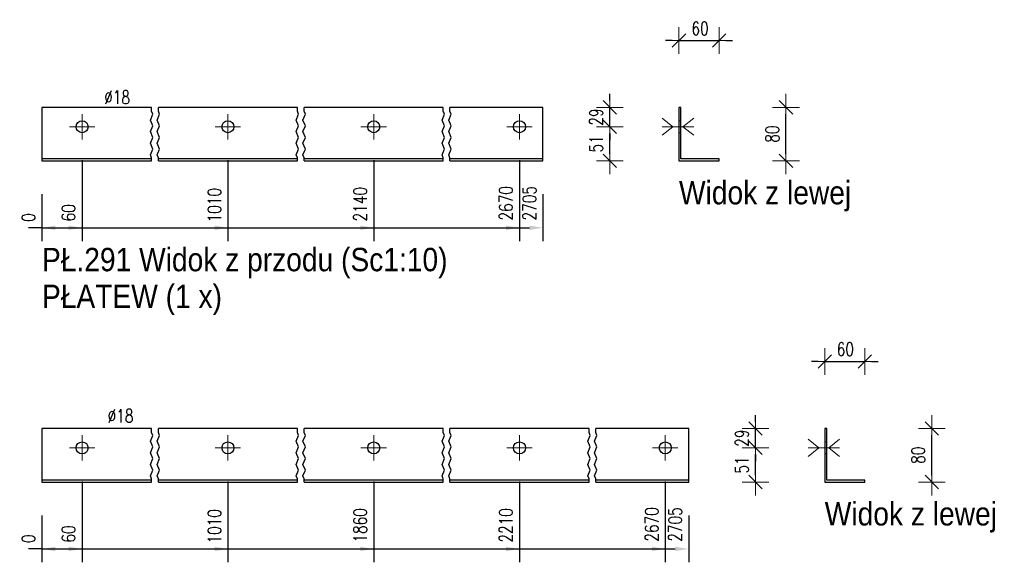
# Model space of a CAD drawing. Header units: millimetres. Extents: x -134 to 978, y 9358 to 10027.
# Tile 30 of 44: x 451 to 598, y 9517 to 9599. Entities that reach past the tile are written whole.
import ezdxf

# ---------------------------------------------------------------- set-up
doc = ezdxf.new("R2010")
doc.units = ezdxf.units.MM
doc.header["$LTSCALE"] = 10
doc.linetypes.add('HIDDEN', pattern=[0.375, 0.25, -0.125])
doc.linetypes.add('MITTE', pattern=[2, 1.25, -0.25, 0.25, -0.25])
doc.layers.get('Defpoints').update_dxf_attribs({"color": 1})
for name, color, linetype, lineweight in [('PS_Bolt', 4, 'Continuous', 13), ('PS_DIM', 4, 'Continuous', 13), ('PS_Hidden', 2, 'HIDDEN', 9), ('PS_Mid', 5, 'MITTE', 15), ('PS_Shape', 161, 'Continuous', 30), ('PS_SOLID', 7, 'Continuous', 30), ('PS_TEXT', 3, 'Continuous', 18)]:
    doc.layers.add(name, color=color, linetype=linetype, lineweight=lineweight)
doc.styles.add('gil', font='txt', dxfattribs={"width": 0.9})
doc.styles.add('simplex', font='simplex.shx', dxfattribs={"width": 0.75})
doc.dimstyles.new('1_10_GŁ_DS1-LS10', dxfattribs={"dimtxt": 2, "dimasz": 2, "dimexe": 2, "dimexo": 5, "dimgap": 1, "dimtad": 1, "dimjust": 4, "dimdec": 0, "dimlfac": 10, "dimtxsty": 'simplex', "dimblk1": 'NONE', "dimsah": 1, "dimcen": 2, "dimclrd": 256, "dimclre": 256, "dimclrt": 3, "dimadec": 1, "dimazin": 0, "dimtfac": 1, "dimtdec": 0, "dimtmove": 2, "dimatfit": 3, "dimfxl": 1, "dimarcsym": 0})
doc.dimstyles.new('1_10_PRZ_DS1-LS10', dxfattribs={"dimtxt": 2, "dimasz": 1, "dimexe": 2, "dimexo": 5, "dimgap": 1, "dimtad": 1, "dimdec": 0, "dimlfac": 10, "dimtxsty": 'simplex', "dimblk": 'dimznak', "dimcen": 2, "dimse1": 1, "dimse2": 1, "dimclrt": 3, "dimadec": 1, "dimazin": 0, "dimtfac": 1, "dimtdec": 0, "dimtix": 1, "dimtmove": 2, "dimatfit": 3, "dimldrblk": 'dim-grot', "dimfxl": 1, "dimarcsym": 0})

# ---------------------------------------------------------------- blocks, each defined once
blk = doc.blocks.new('*D366')
at = {"layer": 'Defpoints', "color": 0, "transparency": 16777216}
for p in [(454.3, 9577.44), (454.3, 9577.44), (454.3, 9567.44)]:
    blk.add_point(p, dxfattribs=at)
at = {"layer": 'PS_DIM', "lineweight": -2, "transparency": 16777216}
for p, q in [((454.3, 9572.44), (454.3, 9565.44)), ((454.3, 9572.44), (454.3, 9565.44)), ((454.3, 9567.44), (452.3, 9567.44)), ((454.3, 9567.44), (454.3, 9567.44)), ((456.3, 9567.44), (458.3, 9567.44))]:
    blk.add_line(p, q, dxfattribs=at)
at = {"layer": 'PS_DIM', "transparency": 16777216}
blk.add_solid([(456.3, 9567.77), (456.3, 9567.11), (454.3, 9567.44)], dxfattribs=at)
at = {"layer": 'PS_DIM', "color": 3, "transparency": 16777216, "insert": (452.28, 9568.96), "char_height": 2, "attachment_point": 5, "rotation": 90, "style": 'simplex'}
blk.add_mtext('0', dxfattribs=at)
blk = doc.blocks.new('_None')
blk = doc.blocks.new('*D367')
at = {"layer": 'Defpoints', "color": 0, "transparency": 16777216}
for p in [(460.3, 9582.54), (454.3, 9577.44), (460.3, 9567.44)]:
    blk.add_point(p, dxfattribs=at)
at = {"layer": 'PS_DIM', "lineweight": -2, "transparency": 16777216}
for p, q in [((460.3, 9577.54), (460.3, 9565.44)), ((454.3, 9572.44), (454.3, 9565.44)), ((454.3, 9567.44), (458.3, 9567.44))]:
    blk.add_line(p, q, dxfattribs=at)
at = {"layer": 'PS_DIM', "transparency": 16777216}
blk.add_solid([(458.3, 9567.77), (458.3, 9567.11), (460.3, 9567.44)], dxfattribs=at)
at = {"layer": 'PS_DIM', "color": 3, "transparency": 16777216, "insert": (458.28, 9569.67), "char_height": 2, "attachment_point": 5, "rotation": 90, "style": 'simplex'}
blk.add_mtext('60', dxfattribs=at)
blk = doc.blocks.new('*D368')
at = {"layer": 'Defpoints', "color": 0, "transparency": 16777216}
for p in [(482.1, 9582.54), (454.3, 9577.44), (482.1, 9567.44)]:
    blk.add_point(p, dxfattribs=at)
at = {"layer": 'PS_DIM', "lineweight": -2, "transparency": 16777216}
for p, q in [((482.1, 9577.54), (482.1, 9565.44)), ((454.3, 9572.44), (454.3, 9565.44)), ((454.3, 9567.44), (480.1, 9567.44))]:
    blk.add_line(p, q, dxfattribs=at)
at = {"layer": 'PS_DIM', "transparency": 16777216}
blk.add_solid([(480.1, 9567.77), (480.1, 9567.11), (482.1, 9567.44)], dxfattribs=at)
at = {"layer": 'PS_DIM', "color": 3, "transparency": 16777216, "insert": (480.08, 9570.82), "char_height": 2, "attachment_point": 5, "rotation": 90, "style": 'simplex'}
blk.add_mtext('1010', dxfattribs=at)
blk = doc.blocks.new('*D369')
at = {"layer": 'Defpoints', "color": 0, "transparency": 16777216}
for p in [(503.9, 9582.54), (454.3, 9577.44), (503.9, 9567.44)]:
    blk.add_point(p, dxfattribs=at)
at = {"layer": 'PS_DIM', "lineweight": -2, "transparency": 16777216}
for p, q in [((503.9, 9577.54), (503.9, 9565.44)), ((454.3, 9572.44), (454.3, 9565.44)), ((454.3, 9567.44), (501.9, 9567.44))]:
    blk.add_line(p, q, dxfattribs=at)
at = {"layer": 'PS_DIM', "transparency": 16777216}
blk.add_solid([(501.9, 9567.77), (501.9, 9567.11), (503.9, 9567.44)], dxfattribs=at)
at = {"layer": 'PS_DIM', "color": 3, "transparency": 16777216, "insert": (501.88, 9570.96), "char_height": 2, "attachment_point": 5, "rotation": 90, "style": 'simplex'}
blk.add_mtext('2140', dxfattribs=at)
blk = doc.blocks.new('*D370')
at = {"layer": 'Defpoints', "color": 0, "transparency": 16777216}
for p in [(525.7, 9582.54), (454.3, 9577.44), (525.7, 9567.44)]:
    blk.add_point(p, dxfattribs=at)
at = {"layer": 'PS_DIM', "lineweight": -2, "transparency": 16777216}
for p, q in [((525.7, 9577.54), (525.7, 9565.44)), ((454.3, 9572.44), (454.3, 9565.44)), ((454.3, 9567.44), (523.7, 9567.44))]:
    blk.add_line(p, q, dxfattribs=at)
at = {"layer": 'PS_DIM', "transparency": 16777216}
blk.add_solid([(523.7, 9567.77), (523.7, 9567.11), (525.7, 9567.44)], dxfattribs=at)
at = {"layer": 'PS_DIM', "color": 3, "transparency": 16777216, "insert": (523.68, 9571.1), "char_height": 2, "attachment_point": 5, "rotation": 90, "style": 'simplex'}
blk.add_mtext('2670', dxfattribs=at)
blk = doc.blocks.new('*D371')
at = {"layer": 'Defpoints', "color": 0, "transparency": 16777216}
for p in [(454.3, 9577.44), (529.2, 9577.44), (529.2, 9567.44)]:
    blk.add_point(p, dxfattribs=at)
at = {"layer": 'PS_DIM', "lineweight": -2, "transparency": 16777216}
for p, q in [((454.3, 9572.44), (454.3, 9565.44)), ((529.2, 9572.44), (529.2, 9565.44)), ((454.3, 9567.44), (527.2, 9567.44))]:
    blk.add_line(p, q, dxfattribs=at)
at = {"layer": 'PS_DIM', "transparency": 16777216}
blk.add_solid([(527.2, 9567.77), (527.2, 9567.11), (529.2, 9567.44)], dxfattribs=at)
at = {"layer": 'PS_DIM', "color": 3, "transparency": 16777216, "insert": (527.18, 9571.1), "char_height": 2, "attachment_point": 5, "rotation": 90, "style": 'simplex'}
blk.add_mtext('2705', dxfattribs=at)
blk = doc.blocks.new('dimznak')
at = {"color": 0}
for points in [[(0, 2), (0, -2)], [(-2, 0), (2, 0)]]:
    blk.add_lwpolyline(points, dxfattribs=at)
at = {"color": 2}
blk.add_lwpolyline([(1, 1), (-1, -1)], dxfattribs=at)
blk = doc.blocks.new('*D372')
at = {"layer": 'Defpoints', "color": 0, "transparency": 16777216}
for p in [(525.7, 9582.54), (539.2, 9582.54), (525.7, 9577.44)]:
    blk.add_point(p, dxfattribs=at)
at = {"layer": 'PS_DIM', "color": 0, "lineweight": -2, "transparency": 16777216}
blk.add_line((539.2, 9578.44), (539.2, 9581.54), dxfattribs=at)
for p, rotation in [((539.2, 9582.54), 90), ((539.2, 9577.44), 270)]:
    blk.add_blockref('dimznak', p, dxfattribs=dict(at, rotation=rotation))
at = {"layer": 'PS_DIM', "color": 3, "transparency": 16777216, "insert": (537.16, 9579.99), "char_height": 2, "attachment_point": 5, "rotation": 90, "style": 'simplex'}
blk.add_mtext('51', dxfattribs=at)
blk = doc.blocks.new('dim-grot')
blk.add_hatch(color=256).paths.add_polyline_path([(0, 0), (-2, 0.5), (-2, -0.5)])
blk.add_lwpolyline([(0, 0), (-2, 0.5), (-2, -0.5), (0, 0)])
blk = doc.blocks.new('*D373')
at = {"layer": 'Defpoints', "color": 0, "transparency": 16777216}
for p in [(525.7, 9585.44), (539.2, 9585.44), (525.7, 9582.54)]:
    blk.add_point(p, dxfattribs=at)
at = {"layer": 'PS_DIM', "color": 0, "lineweight": -2, "transparency": 16777216}
for p, q in [((539.2, 9586.44), (539.2, 9587.44)), ((539.2, 9582.54), (539.2, 9585.44)), ((539.2, 9581.54), (539.2, 9580.54))]:
    blk.add_line(p, q, dxfattribs=at)
for p, rotation in [((539.2, 9585.44), 270), ((539.2, 9582.54), 90)]:
    blk.add_blockref('dimznak', p, dxfattribs=dict(at, rotation=rotation))
at = {"layer": 'PS_DIM', "color": 3, "transparency": 16777216, "insert": (537.16, 9583.99), "char_height": 2, "attachment_point": 5, "rotation": 90, "style": 'simplex'}
blk.add_mtext('29', dxfattribs=at)
blk = doc.blocks.new('*D374')
at = {"layer": 'Defpoints', "color": 0, "transparency": 16777216}
for p in [(555.55, 9595.44), (549.55, 9585.44), (555.55, 9577.74)]:
    blk.add_point(p, dxfattribs=at)
at = {"layer": 'PS_DIM', "color": 0, "lineweight": -2, "transparency": 16777216}
for p, q in [((548.55, 9595.44), (547.55, 9595.44)), ((549.55, 9595.44), (555.55, 9595.44)), ((556.55, 9595.44), (557.55, 9595.44))]:
    blk.add_line(p, q, dxfattribs=at)
blk.add_blockref('dimznak', (549.55, 9595.44), dxfattribs=at)
at = {"layer": 'PS_DIM', "color": 0, "lineweight": -2, "transparency": 16777216, "rotation": 180}
blk.add_blockref('dimznak', (555.55, 9595.44), dxfattribs=at)
at = {"layer": 'PS_DIM', "color": 3, "transparency": 16777216, "insert": (552.7, 9597.23), "char_height": 2, "attachment_point": 5, "style": 'simplex'}
blk.add_mtext('60', dxfattribs=at)
blk = doc.blocks.new('*D375')
at = {"layer": 'Defpoints', "color": 0, "transparency": 16777216}
for p in [(555.55, 9585.44), (565.55, 9585.44), (555.55, 9577.44)]:
    blk.add_point(p, dxfattribs=at)
at = {"layer": 'PS_DIM', "color": 0, "lineweight": -2, "transparency": 16777216}
blk.add_line((565.55, 9578.44), (565.55, 9584.44), dxfattribs=at)
for p, rotation in [((565.55, 9585.44), 90), ((565.55, 9577.44), 270)]:
    blk.add_blockref('dimznak', p, dxfattribs=dict(at, rotation=rotation))
at = {"layer": 'PS_DIM', "color": 3, "transparency": 16777216, "insert": (563.51, 9581.44), "char_height": 2, "attachment_point": 5, "rotation": 90, "style": 'simplex'}
blk.add_mtext('80', dxfattribs=at)
blk = doc.blocks.new('*D376')
at = {"layer": 'Defpoints', "color": 0, "transparency": 16777216}
for p in [(454.3, 9529.44), (454.3, 9529.44), (454.3, 9519.44)]:
    blk.add_point(p, dxfattribs=at)
at = {"layer": 'PS_DIM', "lineweight": -2, "transparency": 16777216}
for p, q in [((454.3, 9524.44), (454.3, 9517.44)), ((454.3, 9524.44), (454.3, 9517.44)), ((454.3, 9519.44), (452.3, 9519.44)), ((454.3, 9519.44), (454.3, 9519.44)), ((456.3, 9519.44), (458.3, 9519.44))]:
    blk.add_line(p, q, dxfattribs=at)
at = {"layer": 'PS_DIM', "transparency": 16777216}
blk.add_solid([(456.3, 9519.77), (456.3, 9519.11), (454.3, 9519.44)], dxfattribs=at)
at = {"layer": 'PS_DIM', "color": 3, "transparency": 16777216, "insert": (452.28, 9520.96), "char_height": 2, "attachment_point": 5, "rotation": 90, "style": 'simplex'}
blk.add_mtext('0', dxfattribs=at)
blk = doc.blocks.new('*D377')
at = {"layer": 'Defpoints', "color": 0, "transparency": 16777216}
for p in [(460.3, 9534.54), (454.3, 9529.44), (460.3, 9519.44)]:
    blk.add_point(p, dxfattribs=at)
at = {"layer": 'PS_DIM', "lineweight": -2, "transparency": 16777216}
for p, q in [((460.3, 9529.54), (460.3, 9517.44)), ((454.3, 9524.44), (454.3, 9517.44)), ((454.3, 9519.44), (458.3, 9519.44))]:
    blk.add_line(p, q, dxfattribs=at)
at = {"layer": 'PS_DIM', "transparency": 16777216}
blk.add_solid([(458.3, 9519.77), (458.3, 9519.11), (460.3, 9519.44)], dxfattribs=at)
at = {"layer": 'PS_DIM', "color": 3, "transparency": 16777216, "insert": (458.28, 9521.67), "char_height": 2, "attachment_point": 5, "rotation": 90, "style": 'simplex'}
blk.add_mtext('60', dxfattribs=at)
blk = doc.blocks.new('*D378')
at = {"layer": 'Defpoints', "color": 0, "transparency": 16777216}
for p in [(482.1, 9534.54), (454.3, 9529.44), (482.1, 9519.44)]:
    blk.add_point(p, dxfattribs=at)
at = {"layer": 'PS_DIM', "lineweight": -2, "transparency": 16777216}
for p, q in [((482.1, 9529.54), (482.1, 9517.44)), ((454.3, 9524.44), (454.3, 9517.44)), ((454.3, 9519.44), (480.1, 9519.44))]:
    blk.add_line(p, q, dxfattribs=at)
at = {"layer": 'PS_DIM', "transparency": 16777216}
blk.add_solid([(480.1, 9519.77), (480.1, 9519.11), (482.1, 9519.44)], dxfattribs=at)
at = {"layer": 'PS_DIM', "color": 3, "transparency": 16777216, "insert": (480.08, 9522.82), "char_height": 2, "attachment_point": 5, "rotation": 90, "style": 'simplex'}
blk.add_mtext('1010', dxfattribs=at)
blk = doc.blocks.new('*D379')
at = {"layer": 'Defpoints', "color": 0, "transparency": 16777216}
for p in [(503.9, 9534.54), (454.3, 9529.44), (503.9, 9519.44)]:
    blk.add_point(p, dxfattribs=at)
at = {"layer": 'PS_DIM', "lineweight": -2, "transparency": 16777216}
for p, q in [((503.9, 9529.54), (503.9, 9517.44)), ((454.3, 9524.44), (454.3, 9517.44)), ((454.3, 9519.44), (501.9, 9519.44))]:
    blk.add_line(p, q, dxfattribs=at)
at = {"layer": 'PS_DIM', "transparency": 16777216}
blk.add_solid([(501.9, 9519.77), (501.9, 9519.11), (503.9, 9519.44)], dxfattribs=at)
at = {"layer": 'PS_DIM', "color": 3, "transparency": 16777216, "insert": (501.88, 9522.96), "char_height": 2, "attachment_point": 5, "rotation": 90, "style": 'simplex'}
blk.add_mtext('1860', dxfattribs=at)
blk = doc.blocks.new('*D380')
at = {"layer": 'Defpoints', "color": 0, "transparency": 16777216}
for p in [(525.7, 9534.54), (454.3, 9529.44), (525.7, 9519.44)]:
    blk.add_point(p, dxfattribs=at)
at = {"layer": 'PS_DIM', "lineweight": -2, "transparency": 16777216}
for p, q in [((525.7, 9529.54), (525.7, 9517.44)), ((454.3, 9524.44), (454.3, 9517.44)), ((454.3, 9519.44), (523.7, 9519.44))]:
    blk.add_line(p, q, dxfattribs=at)
at = {"layer": 'PS_DIM', "transparency": 16777216}
blk.add_solid([(523.7, 9519.77), (523.7, 9519.11), (525.7, 9519.44)], dxfattribs=at)
at = {"layer": 'PS_DIM', "color": 3, "transparency": 16777216, "insert": (523.68, 9522.96), "char_height": 2, "attachment_point": 5, "rotation": 90, "style": 'simplex'}
blk.add_mtext('2210', dxfattribs=at)
blk = doc.blocks.new('*D381')
at = {"layer": 'Defpoints', "color": 0, "transparency": 16777216}
for p in [(547.5, 9534.54), (454.3, 9529.44), (547.5, 9519.44)]:
    blk.add_point(p, dxfattribs=at)
at = {"layer": 'PS_DIM', "lineweight": -2, "transparency": 16777216}
for p, q in [((547.5, 9529.54), (547.5, 9517.44)), ((454.3, 9524.44), (454.3, 9517.44)), ((454.3, 9519.44), (545.5, 9519.44))]:
    blk.add_line(p, q, dxfattribs=at)
at = {"layer": 'PS_DIM', "transparency": 16777216}
blk.add_solid([(545.5, 9519.77), (545.5, 9519.11), (547.5, 9519.44)], dxfattribs=at)
at = {"layer": 'PS_DIM', "color": 3, "transparency": 16777216, "insert": (545.48, 9523.1), "char_height": 2, "attachment_point": 5, "rotation": 90, "style": 'simplex'}
blk.add_mtext('2670', dxfattribs=at)
blk = doc.blocks.new('*D382')
at = {"layer": 'Defpoints', "color": 0, "transparency": 16777216}
for p in [(454.3, 9529.44), (551, 9529.44), (551, 9519.44)]:
    blk.add_point(p, dxfattribs=at)
at = {"layer": 'PS_DIM', "lineweight": -2, "transparency": 16777216}
for p, q in [((454.3, 9524.44), (454.3, 9517.44)), ((551, 9524.44), (551, 9517.44)), ((454.3, 9519.44), (549, 9519.44))]:
    blk.add_line(p, q, dxfattribs=at)
at = {"layer": 'PS_DIM', "transparency": 16777216}
blk.add_solid([(549, 9519.77), (549, 9519.11), (551, 9519.44)], dxfattribs=at)
at = {"layer": 'PS_DIM', "color": 3, "transparency": 16777216, "insert": (548.98, 9523.1), "char_height": 2, "attachment_point": 5, "rotation": 90, "style": 'simplex'}
blk.add_mtext('2705', dxfattribs=at)
blk = doc.blocks.new('*D383')
at = {"layer": 'Defpoints', "color": 0, "transparency": 16777216}
for p in [(547.5, 9534.54), (561, 9534.54), (547.5, 9529.44)]:
    blk.add_point(p, dxfattribs=at)
at = {"layer": 'PS_DIM', "color": 0, "lineweight": -2, "transparency": 16777216}
blk.add_line((561, 9530.44), (561, 9533.54), dxfattribs=at)
for p, rotation in [((561, 9534.54), 90), ((561, 9529.44), 270)]:
    blk.add_blockref('dimznak', p, dxfattribs=dict(at, rotation=rotation))
at = {"layer": 'PS_DIM', "color": 3, "transparency": 16777216, "insert": (558.96, 9531.99), "char_height": 2, "attachment_point": 5, "rotation": 90, "style": 'simplex'}
blk.add_mtext('51', dxfattribs=at)
blk = doc.blocks.new('*D384')
at = {"layer": 'Defpoints', "color": 0, "transparency": 16777216}
for p in [(547.5, 9537.44), (561, 9537.44), (547.5, 9534.54)]:
    blk.add_point(p, dxfattribs=at)
at = {"layer": 'PS_DIM', "color": 0, "lineweight": -2, "transparency": 16777216}
for p, q in [((561, 9538.44), (561, 9539.44)), ((561, 9534.54), (561, 9537.44)), ((561, 9533.54), (561, 9532.54))]:
    blk.add_line(p, q, dxfattribs=at)
for p, rotation in [((561, 9537.44), 270), ((561, 9534.54), 90)]:
    blk.add_blockref('dimznak', p, dxfattribs=dict(at, rotation=rotation))
at = {"layer": 'PS_DIM', "color": 3, "transparency": 16777216, "insert": (558.96, 9535.99), "char_height": 2, "attachment_point": 5, "rotation": 90, "style": 'simplex'}
blk.add_mtext('29', dxfattribs=at)
blk = doc.blocks.new('*D385')
at = {"layer": 'Defpoints', "color": 0, "transparency": 16777216}
for p in [(577.35, 9547.44), (571.35, 9537.44), (577.35, 9529.74)]:
    blk.add_point(p, dxfattribs=at)
at = {"layer": 'PS_DIM', "color": 0, "lineweight": -2, "transparency": 16777216}
for p, q in [((570.35, 9547.44), (569.35, 9547.44)), ((571.35, 9547.44), (577.35, 9547.44)), ((578.35, 9547.44), (579.35, 9547.44))]:
    blk.add_line(p, q, dxfattribs=at)
blk.add_blockref('dimznak', (571.35, 9547.44), dxfattribs=at)
at = {"layer": 'PS_DIM', "color": 0, "lineweight": -2, "transparency": 16777216, "rotation": 180}
blk.add_blockref('dimznak', (577.35, 9547.44), dxfattribs=at)
at = {"layer": 'PS_DIM', "color": 3, "transparency": 16777216, "insert": (574.43, 9549.28), "char_height": 2, "attachment_point": 5, "style": 'simplex'}
blk.add_mtext('60', dxfattribs=at)
blk = doc.blocks.new('*D386')
at = {"layer": 'Defpoints', "color": 0, "transparency": 16777216}
for p in [(577.35, 9537.44), (587.35, 9537.44), (577.35, 9529.44)]:
    blk.add_point(p, dxfattribs=at)
at = {"layer": 'PS_DIM', "color": 0, "lineweight": -2, "transparency": 16777216}
blk.add_line((587.35, 9530.44), (587.35, 9536.44), dxfattribs=at)
for p, rotation in [((587.35, 9537.44), 90), ((587.35, 9529.44), 270)]:
    blk.add_blockref('dimznak', p, dxfattribs=dict(at, rotation=rotation))
at = {"layer": 'PS_DIM', "color": 3, "transparency": 16777216, "insert": (585.31, 9533.44), "char_height": 2, "attachment_point": 5, "rotation": 90, "style": 'simplex'}
blk.add_mtext('80', dxfattribs=at)
blk = doc.blocks.new('*X832')
at = {"color": 1}
for p, q in [((470.7, 9584.85), (470.7, 9585.44)), ((470.88, 9584.41), (470.7, 9584.85)), ((471.7, 9584.85), (471.7, 9585.44)), ((471.88, 9584.41), (471.7, 9584.85)), ((492.5, 9584.85), (492.5, 9585.44)), ((492.68, 9584.41), (492.5, 9584.85)), ((493.5, 9584.85), (493.5, 9585.44)), ((493.68, 9584.41), (493.5, 9584.85)), ((514.3, 9584.85), (514.3, 9585.44)), ((514.48, 9584.41), (514.3, 9584.85)), ((515.3, 9584.85), (515.3, 9585.44)), ((515.48, 9584.41), (515.3, 9584.85)), ((470.52, 9583.54), (470.88, 9584.41)), ((470.88, 9582.68), (470.52, 9583.54)), ((471.52, 9583.54), (471.88, 9584.41)), ((471.88, 9582.68), (471.52, 9583.54)), ((492.32, 9583.54), (492.68, 9584.41)), ((492.68, 9582.68), (492.32, 9583.54)), ((493.32, 9583.54), (493.68, 9584.41)), ((493.68, 9582.68), (493.32, 9583.54)), ((514.12, 9583.54), (514.48, 9584.41)), ((514.48, 9582.68), (514.12, 9583.54)), ((515.12, 9583.54), (515.48, 9584.41)), ((515.48, 9582.68), (515.12, 9583.54)), ((470.52, 9581.81), (470.88, 9582.68)), ((470.88, 9580.94), (470.52, 9581.81)), ((471.52, 9581.81), (471.88, 9582.68)), ((471.88, 9580.94), (471.52, 9581.81)), ((492.32, 9581.81), (492.68, 9582.68)), ((492.68, 9580.94), (492.32, 9581.81)), ((493.32, 9581.81), (493.68, 9582.68)), ((493.68, 9580.94), (493.32, 9581.81)), ((514.12, 9581.81), (514.48, 9582.68)), ((514.48, 9580.94), (514.12, 9581.81)), ((515.12, 9581.81), (515.48, 9582.68)), ((515.48, 9580.94), (515.12, 9581.81)), ((470.52, 9580.08), (470.88, 9580.94)), ((471.52, 9580.08), (471.88, 9580.94)), ((492.32, 9580.08), (492.68, 9580.94)), ((493.32, 9580.08), (493.68, 9580.94)), ((514.12, 9580.08), (514.48, 9580.94)), ((515.12, 9580.08), (515.48, 9580.94)), ((470.88, 9579.21), (470.52, 9580.08)), ((470.52, 9578.34), (470.88, 9579.21)), ((471.88, 9579.21), (471.52, 9580.08)), ((471.52, 9578.34), (471.88, 9579.21)), ((492.68, 9579.21), (492.32, 9580.08)), ((492.32, 9578.34), (492.68, 9579.21)), ((493.68, 9579.21), (493.32, 9580.08)), ((493.32, 9578.34), (493.68, 9579.21)), ((514.48, 9579.21), (514.12, 9580.08)), ((514.12, 9578.34), (514.48, 9579.21)), ((515.48, 9579.21), (515.12, 9580.08)), ((515.12, 9578.34), (515.48, 9579.21)), ((470.7, 9577.91), (470.52, 9578.34)), ((470.7, 9577.44), (470.7, 9577.91)), ((471.7, 9577.91), (471.52, 9578.34)), ((471.7, 9577.44), (471.7, 9577.91)), ((492.5, 9577.91), (492.32, 9578.34)), ((492.5, 9577.44), (492.5, 9577.91)), ((493.5, 9577.91), (493.32, 9578.34)), ((493.5, 9577.44), (493.5, 9577.91)), ((514.3, 9577.91), (514.12, 9578.34)), ((514.3, 9577.44), (514.3, 9577.91)), ((515.3, 9577.91), (515.12, 9578.34)), ((515.3, 9577.44), (515.3, 9577.91))]:
    blk.add_line(p, q, dxfattribs=at)
at = {"layer": 'PS_Mid', "color": 5, "linetype": 'MITTE'}
for p, q in [((460.3, 9584.44), (460.3, 9580.64)), ((482.1, 9584.44), (482.1, 9580.64)), ((503.9, 9584.44), (503.9, 9580.64)), ((525.7, 9584.44), (525.7, 9580.64)), ((462.2, 9582.54), (458.4, 9582.54)), ((484, 9582.54), (480.2, 9582.54)), ((505.8, 9582.54), (502, 9582.54)), ((527.6, 9582.54), (523.8, 9582.54))]:
    blk.add_line(p, q, dxfattribs=at)
at = {"layer": 'PS_SOLID', "color": 7, "linetype": 'Continuous'}
for p, q in [((460.3, 9585.44), (454.3, 9585.44)), ((454.3, 9585.44), (454.3, 9577.74)), ((470.7, 9585.44), (460.3, 9585.44)), ((482.1, 9585.44), (471.7, 9585.44)), ((492.5, 9585.44), (482.1, 9585.44)), ((503.9, 9585.44), (493.5, 9585.44)), ((514.3, 9585.44), (503.9, 9585.44)), ((525.7, 9585.44), (515.3, 9585.44)), ((529.2, 9585.44), (525.7, 9585.44)), ((529.2, 9577.74), (529.2, 9585.44)), ((470.7, 9577.74), (454.3, 9577.74)), ((454.3, 9577.74), (454.3, 9577.44)), ((454.3, 9577.44), (470.7, 9577.44)), ((492.5, 9577.74), (471.7, 9577.74)), ((471.7, 9577.44), (492.5, 9577.44)), ((514.3, 9577.74), (493.5, 9577.74)), ((493.5, 9577.44), (514.3, 9577.44)), ((529.2, 9577.74), (515.3, 9577.74)), ((515.3, 9577.44), (529.2, 9577.44)), ((529.2, 9577.44), (529.2, 9577.74))]:
    blk.add_line(p, q, dxfattribs=at)
at = {"layer": 'PS_SOLID', "color": 7}
for centre in [(460.3, 9582.54), (482.1, 9582.54), (503.9, 9582.54), (525.7, 9582.54)]:
    blk.add_circle(centre, 0.9, dxfattribs=at)
blk = doc.blocks.new('*X833')
at = {"color": 3, "linetype": 'Continuous'}
blk.add_line((482.1, 9582.54), (482.1, 9582.54), dxfattribs=at)
blk.add_line((482.1, 9582.54), (482.1, 9582.54), dxfattribs=at)
blk.add_line((482.1, 9582.54), (482.1, 9582.54), dxfattribs=at)
blk.add_line((482.1, 9582.54), (482.1, 9582.54), dxfattribs=at)
blk.add_line((482.1, 9582.54), (482.1, 9582.54), dxfattribs=at)
blk = doc.blocks.new('*X834')
at = {"color": 3, "linetype": 'Continuous'}
blk.add_line((460.3, 9582.54), (460.3, 9582.54), dxfattribs=at)
blk.add_line((460.3, 9582.54), (460.3, 9582.54), dxfattribs=at)
blk.add_line((460.3, 9582.54), (460.3, 9582.54), dxfattribs=at)
blk.add_line((460.3, 9582.54), (460.3, 9582.54), dxfattribs=at)
blk.add_line((460.3, 9582.54), (460.3, 9582.54), dxfattribs=at)
blk = doc.blocks.new('*X835')
at = {"color": 3, "style": 'gil', "width": 0.9}
for s, p in [('PŁ.291 Widok z przodu (Sc1:10)', (454.3, 9560.94)), ('PŁATEW (1 x)', (454.3, 9555.44))]:
    blk.add_text(s, height=3.5, dxfattribs=at).set_placement(p)
blk = doc.blocks.new('*X836')
at = {"layer": 'PS_Hidden', "color": 2, "linetype": 'HIDDEN'}
for p, q in [((549.85, 9583.44), (549.55, 9583.44)), ((549.55, 9581.64), (549.85, 9581.64))]:
    blk.add_line(p, q, dxfattribs=at)
at = {"layer": 'PS_SOLID', "color": 7, "linetype": 'Continuous'}
for p, q in [((549.85, 9585.44), (549.55, 9585.44)), ((549.55, 9585.44), (549.55, 9577.44)), ((549.85, 9582.54), (549.85, 9585.44)), ((549.85, 9577.74), (549.85, 9582.54)), ((549.55, 9577.44), (555.55, 9577.44)), ((555.55, 9577.74), (549.85, 9577.74)), ((555.55, 9577.44), (555.55, 9577.74))]:
    blk.add_line(p, q, dxfattribs=at)
blk = doc.blocks.new('*X837')
at = {"color": 3, "linetype": 'Continuous'}
for p, q in [((547.05, 9583.82), (548.65, 9582.54)), ((551.75, 9583.82), (550.15, 9582.54)), ((548.65, 9582.54), (547.05, 9581.26)), ((551.75, 9582.54), (547.05, 9582.54)), ((550.15, 9582.54), (551.75, 9581.26))]:
    blk.add_line(p, q, dxfattribs=at)
blk = doc.blocks.new('*X838')
at = {"color": 3, "linetype": 'Continuous'}
for p, q in [((547.05, 9583.82), (548.65, 9582.54)), ((551.75, 9583.82), (550.15, 9582.54)), ((548.65, 9582.54), (547.05, 9581.26)), ((551.75, 9582.54), (547.05, 9582.54)), ((550.15, 9582.54), (551.75, 9581.26))]:
    blk.add_line(p, q, dxfattribs=at)
blk = doc.blocks.new('*X839')
at = {"color": 3, "style": 'gil', "width": 0.9}
blk.add_text('Widok z lewej', height=3.5, dxfattribs=at).set_placement((549.55, 9570.94))
blk = doc.blocks.new('*X840')
at = {"color": 3, "linetype": 'Continuous'}
blk.add_line((482.1, 9534.54), (482.1, 9534.54), dxfattribs=at)
blk.add_line((482.1, 9534.54), (482.1, 9534.54), dxfattribs=at)
blk.add_line((482.1, 9534.54), (482.1, 9534.54), dxfattribs=at)
blk.add_line((482.1, 9534.54), (482.1, 9534.54), dxfattribs=at)
blk.add_line((482.1, 9534.54), (482.1, 9534.54), dxfattribs=at)
blk = doc.blocks.new('*X841')
at = {"color": 3, "linetype": 'Continuous'}
blk.add_line((460.3, 9534.54), (460.3, 9534.54), dxfattribs=at)
blk.add_line((460.3, 9534.54), (460.3, 9534.54), dxfattribs=at)
blk.add_line((460.3, 9534.54), (460.3, 9534.54), dxfattribs=at)
blk.add_line((460.3, 9534.54), (460.3, 9534.54), dxfattribs=at)
blk.add_line((460.3, 9534.54), (460.3, 9534.54), dxfattribs=at)
blk = doc.blocks.new('*X842')
at = {"color": 1}
for p, q in [((470.52, 9535.54), (470.88, 9536.41)), ((470.7, 9536.85), (470.7, 9537.44)), ((470.88, 9536.41), (470.7, 9536.85)), ((471.52, 9535.54), (471.88, 9536.41)), ((471.7, 9536.85), (471.7, 9537.44)), ((471.88, 9536.41), (471.7, 9536.85)), ((492.32, 9535.54), (492.68, 9536.41)), ((492.5, 9536.85), (492.5, 9537.44)), ((492.68, 9536.41), (492.5, 9536.85)), ((493.32, 9535.54), (493.68, 9536.41)), ((493.5, 9536.85), (493.5, 9537.44)), ((493.68, 9536.41), (493.5, 9536.85)), ((514.12, 9535.54), (514.48, 9536.41)), ((514.3, 9536.85), (514.3, 9537.44)), ((514.48, 9536.41), (514.3, 9536.85)), ((515.12, 9535.54), (515.48, 9536.41)), ((515.3, 9536.85), (515.3, 9537.44)), ((515.48, 9536.41), (515.3, 9536.85)), ((535.92, 9535.54), (536.28, 9536.41)), ((536.1, 9536.85), (536.1, 9537.44)), ((536.28, 9536.41), (536.1, 9536.85)), ((536.92, 9535.54), (537.28, 9536.41)), ((537.1, 9536.85), (537.1, 9537.44)), ((537.28, 9536.41), (537.1, 9536.85)), ((470.88, 9534.68), (470.52, 9535.54)), ((470.52, 9533.81), (470.88, 9534.68)), ((471.88, 9534.68), (471.52, 9535.54)), ((471.52, 9533.81), (471.88, 9534.68)), ((492.68, 9534.68), (492.32, 9535.54)), ((492.32, 9533.81), (492.68, 9534.68)), ((493.68, 9534.68), (493.32, 9535.54)), ((493.32, 9533.81), (493.68, 9534.68)), ((514.48, 9534.68), (514.12, 9535.54)), ((514.12, 9533.81), (514.48, 9534.68)), ((515.48, 9534.68), (515.12, 9535.54)), ((515.12, 9533.81), (515.48, 9534.68)), ((536.28, 9534.68), (535.92, 9535.54)), ((535.92, 9533.81), (536.28, 9534.68)), ((537.28, 9534.68), (536.92, 9535.54)), ((536.92, 9533.81), (537.28, 9534.68)), ((470.88, 9532.94), (470.52, 9533.81)), ((471.88, 9532.94), (471.52, 9533.81)), ((492.68, 9532.94), (492.32, 9533.81)), ((493.68, 9532.94), (493.32, 9533.81)), ((514.48, 9532.94), (514.12, 9533.81)), ((515.48, 9532.94), (515.12, 9533.81)), ((536.28, 9532.94), (535.92, 9533.81)), ((537.28, 9532.94), (536.92, 9533.81)), ((470.52, 9532.08), (470.88, 9532.94)), ((470.88, 9531.21), (470.52, 9532.08)), ((471.52, 9532.08), (471.88, 9532.94)), ((471.88, 9531.21), (471.52, 9532.08)), ((492.32, 9532.08), (492.68, 9532.94)), ((492.68, 9531.21), (492.32, 9532.08)), ((493.32, 9532.08), (493.68, 9532.94)), ((493.68, 9531.21), (493.32, 9532.08)), ((514.12, 9532.08), (514.48, 9532.94)), ((514.48, 9531.21), (514.12, 9532.08)), ((515.12, 9532.08), (515.48, 9532.94)), ((515.48, 9531.21), (515.12, 9532.08)), ((535.92, 9532.08), (536.28, 9532.94)), ((536.28, 9531.21), (535.92, 9532.08)), ((536.92, 9532.08), (537.28, 9532.94)), ((537.28, 9531.21), (536.92, 9532.08)), ((470.52, 9530.34), (470.88, 9531.21)), ((470.7, 9529.91), (470.52, 9530.34)), ((471.52, 9530.34), (471.88, 9531.21)), ((471.7, 9529.91), (471.52, 9530.34)), ((492.32, 9530.34), (492.68, 9531.21)), ((492.5, 9529.91), (492.32, 9530.34)), ((493.32, 9530.34), (493.68, 9531.21)), ((493.5, 9529.91), (493.32, 9530.34)), ((514.12, 9530.34), (514.48, 9531.21)), ((514.3, 9529.91), (514.12, 9530.34)), ((515.12, 9530.34), (515.48, 9531.21)), ((515.3, 9529.91), (515.12, 9530.34)), ((535.92, 9530.34), (536.28, 9531.21)), ((536.1, 9529.91), (535.92, 9530.34)), ((536.92, 9530.34), (537.28, 9531.21)), ((537.1, 9529.91), (536.92, 9530.34)), ((470.7, 9529.44), (470.7, 9529.91)), ((471.7, 9529.44), (471.7, 9529.91)), ((492.5, 9529.44), (492.5, 9529.91)), ((493.5, 9529.44), (493.5, 9529.91)), ((514.3, 9529.44), (514.3, 9529.91)), ((515.3, 9529.44), (515.3, 9529.91)), ((536.1, 9529.44), (536.1, 9529.91)), ((537.1, 9529.44), (537.1, 9529.91))]:
    blk.add_line(p, q, dxfattribs=at)
at = {"layer": 'PS_Mid', "color": 5, "linetype": 'MITTE'}
for p, q in [((460.3, 9536.44), (460.3, 9532.64)), ((482.1, 9536.44), (482.1, 9532.64)), ((503.9, 9536.44), (503.9, 9532.64)), ((525.7, 9536.44), (525.7, 9532.64)), ((547.5, 9536.44), (547.5, 9532.64)), ((462.2, 9534.54), (458.4, 9534.54)), ((484, 9534.54), (480.2, 9534.54)), ((505.8, 9534.54), (502, 9534.54)), ((527.6, 9534.54), (523.8, 9534.54)), ((549.4, 9534.54), (545.6, 9534.54))]:
    blk.add_line(p, q, dxfattribs=at)
at = {"layer": 'PS_SOLID', "color": 7, "linetype": 'Continuous'}
for p, q in [((460.3, 9537.44), (454.3, 9537.44)), ((454.3, 9537.44), (454.3, 9529.74)), ((470.7, 9537.44), (460.3, 9537.44)), ((482.1, 9537.44), (471.7, 9537.44)), ((492.5, 9537.44), (482.1, 9537.44)), ((503.9, 9537.44), (493.5, 9537.44)), ((514.3, 9537.44), (503.9, 9537.44)), ((525.7, 9537.44), (515.3, 9537.44)), ((536.1, 9537.44), (525.7, 9537.44)), ((547.5, 9537.44), (537.1, 9537.44)), ((551, 9537.44), (547.5, 9537.44)), ((551, 9529.74), (551, 9537.44)), ((470.7, 9529.74), (454.3, 9529.74)), ((454.3, 9529.74), (454.3, 9529.44)), ((454.3, 9529.44), (470.7, 9529.44)), ((492.5, 9529.74), (471.7, 9529.74)), ((471.7, 9529.44), (492.5, 9529.44)), ((514.3, 9529.74), (493.5, 9529.74)), ((493.5, 9529.44), (514.3, 9529.44)), ((536.1, 9529.74), (515.3, 9529.74)), ((515.3, 9529.44), (536.1, 9529.44)), ((551, 9529.74), (537.1, 9529.74)), ((537.1, 9529.44), (551, 9529.44)), ((551, 9529.44), (551, 9529.74))]:
    blk.add_line(p, q, dxfattribs=at)
at = {"layer": 'PS_SOLID', "color": 7}
for centre in [(460.3, 9534.54), (482.1, 9534.54), (503.9, 9534.54), (525.7, 9534.54), (547.5, 9534.54)]:
    blk.add_circle(centre, 0.9, dxfattribs=at)
blk = doc.blocks.new('*X844')
at = {"color": 3, "linetype": 'Continuous'}
for p, q in [((568.85, 9535.82), (570.45, 9534.54)), ((570.45, 9534.54), (568.85, 9533.26)), ((573.55, 9534.54), (568.85, 9534.54)), ((573.55, 9535.82), (571.95, 9534.54)), ((571.95, 9534.54), (573.55, 9533.26))]:
    blk.add_line(p, q, dxfattribs=at)
blk = doc.blocks.new('*X845')
at = {"color": 3, "linetype": 'Continuous'}
for p, q in [((568.85, 9535.82), (570.45, 9534.54)), ((570.45, 9534.54), (568.85, 9533.26)), ((573.55, 9534.54), (568.85, 9534.54)), ((573.55, 9535.82), (571.95, 9534.54)), ((571.95, 9534.54), (573.55, 9533.26))]:
    blk.add_line(p, q, dxfattribs=at)
blk = doc.blocks.new('*X846')
at = {"layer": 'PS_Hidden', "color": 2, "linetype": 'HIDDEN'}
for p, q in [((571.65, 9535.44), (571.35, 9535.44)), ((571.35, 9533.64), (571.65, 9533.64))]:
    blk.add_line(p, q, dxfattribs=at)
at = {"layer": 'PS_SOLID', "color": 7, "linetype": 'Continuous'}
for p, q in [((571.65, 9537.44), (571.35, 9537.44)), ((571.35, 9537.44), (571.35, 9529.44)), ((571.65, 9534.54), (571.65, 9537.44)), ((571.65, 9529.74), (571.65, 9534.54)), ((571.35, 9529.44), (577.35, 9529.44)), ((577.35, 9529.74), (571.65, 9529.74)), ((577.35, 9529.44), (577.35, 9529.74))]:
    blk.add_line(p, q, dxfattribs=at)
blk = doc.blocks.new('*X847')
at = {"color": 3, "style": 'gil', "width": 0.9}
blk.add_text('Widok z lewej', height=3.5, dxfattribs=at).set_placement((571.35, 9522.94))

msp = doc.modelspace()

# ---------------------------------------------------------------- block references
at = {"layer": 'PS_Bolt', "color": 3}
for name in ['*X837', '*X838', '*X834', '*X833', '*X841', '*X840', '*X844', '*X845']:
    msp.add_blockref(name, (0, 0), dxfattribs=at)
at = {"layer": 'PS_Shape', "color": 1}
for name in ['*X832', '*X836', '*X842', '*X846']:
    msp.add_blockref(name, (0, 0), dxfattribs=at)
at = {"layer": 'PS_TEXT'}
for name in ['*X839', '*X835', '*X847']:
    msp.add_blockref(name, (0, 0), dxfattribs=at)

# ---------------------------------------------------------------- texts
at = {"layer": 'PS_DIM', "char_height": 2, "attachment_point": 7, "style": 'simplex'}
for insert in [(463.61, 9585.94), (464.12, 9538.32)]:
    msp.add_mtext('\\A1;%%c18', dxfattribs=dict(at, insert=insert))

# ---------------------------------------------------------------- dimensions: what is measured, and where the dimension line sits
at = {"layer": 'PS_DIM'}
for base, p1, p2, picture, middle in [((555.55, 9595.44), (549.55, 9585.44), (555.55, 9577.74), '*D374', (552.7, 9597.23)), ((577.35, 9547.44), (571.35, 9537.44), (577.35, 9529.74), '*D385', (574.43, 9549.28))]:
    dim = msp.add_linear_dim(base=base, p1=p1, p2=p2, dimstyle='1_10_PRZ_DS1-LS10', dxfattribs=at)
    dim.commit()
    dim.dimension.update_dxf_attribs({"geometry": picture, "text_midpoint": middle, "dimtype": 128})
for base, p1, p2, picture, middle in [((539.2, 9585.44), (525.7, 9582.54), (525.7, 9585.44), '*D373', (537.16, 9583.99)), ((565.55, 9585.44), (555.55, 9577.44), (555.55, 9585.44), '*D375', (563.51, 9581.44)), ((539.2, 9582.54), (525.7, 9577.44), (525.7, 9582.54), '*D372', (537.16, 9579.99)), ((561, 9537.44), (547.5, 9534.54), (547.5, 9537.44), '*D384', (558.96, 9535.99)), ((587.35, 9537.44), (577.35, 9529.44), (577.35, 9537.44), '*D386', (585.31, 9533.44)), ((561, 9534.54), (547.5, 9529.44), (547.5, 9534.54), '*D383', (558.96, 9531.99))]:
    dim = msp.add_linear_dim(base=base, p1=p1, p2=p2, angle=90, dimstyle='1_10_PRZ_DS1-LS10', dxfattribs=at)
    dim.commit()
    dim.dimension.update_dxf_attribs({"geometry": picture, "text_midpoint": middle, "dimtype": 128})
for base, p1, p2, picture, middle in [((460.3, 9567.44), (454.3, 9577.44), (460.3, 9582.54), '*D367', (458.28, 9569.67)), ((454.2993, 9567.4396), (454.2992, 9577.4396), (454.2993, 9577.4396), '*D366', (452.2793, 9568.9596)), ((460.3, 9519.44), (454.3, 9529.44), (460.3, 9534.54), '*D377', (458.28, 9521.67)), ((454.2993, 9519.4396), (454.2992, 9529.4396), (454.2993, 9529.4396), '*D376', (452.2793, 9520.9596))]:
    dim = msp.add_linear_dim(base=base, p1=p1, p2=p2, dimstyle='1_10_GŁ_DS1-LS10', dxfattribs=at)
    dim.commit()
    dim.dimension.update_dxf_attribs({"geometry": picture, "text_midpoint": middle, "dimtype": 128, "text_rotation": 90})
for base, p1, p2, text, picture, middle in [((482.1, 9567.44), (454.3, 9577.44), (482.1, 9582.54), '1010', '*D368', (480.08, 9570.82)), ((503.9, 9567.44), (454.3, 9577.44), (503.9, 9582.54), '2140', '*D369', (501.88, 9570.96)), ((525.7, 9567.44), (454.3, 9577.44), (525.7, 9582.54), '2670', '*D370', (523.68, 9571.1)), ((529.2, 9567.44), (454.3, 9577.44), (529.2, 9577.44), '2705', '*D371', (527.18, 9571.1)), ((482.1, 9519.44), (454.3, 9529.44), (482.1, 9534.54), '1010', '*D378', (480.08, 9522.82)), ((503.9, 9519.44), (454.3, 9529.44), (503.9, 9534.54), '1860', '*D379', (501.88, 9522.96)), ((525.7, 9519.44), (454.3, 9529.44), (525.7, 9534.54), '2210', '*D380', (523.68, 9522.96)), ((547.5, 9519.44), (454.3, 9529.44), (547.5, 9534.54), '2670', '*D381', (545.48, 9523.1)), ((551, 9519.44), (454.3, 9529.44), (551, 9529.44), '2705', '*D382', (548.98, 9523.1))]:
    dim = msp.add_linear_dim(base=base, p1=p1, p2=p2, text=text, dimstyle='1_10_GŁ_DS1-LS10', dxfattribs=at)
    dim.commit()
    dim.dimension.update_dxf_attribs({"geometry": picture, "text_midpoint": middle, "dimtype": 128, "text_rotation": 90})

doc.saveas('drawing.dxf')
